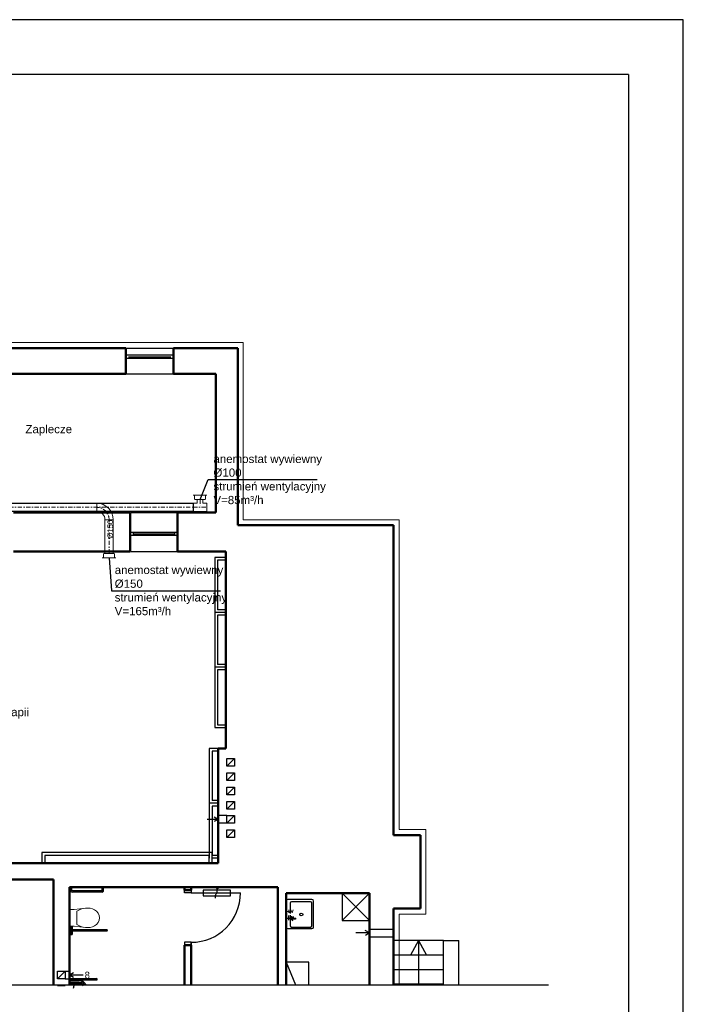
# Model space of a CAD drawing. Header units: millimetres. Extents: x 10990 to 23188, y -38075 to -27370.
# Tile 29 of 29: x 21978 to 23188, y -36900 to -35105. Entities that reach past the tile are written whole.
import ezdxf
from ezdxf.enums import TextEntityAlignment as Align

# ---------------------------------------------------------------- set-up
doc = ezdxf.new("R2010")
doc.units = ezdxf.units.MM
doc.linetypes.add('DASHDOT', pattern=[25.4, 12.7, -6.35, 0, -6.35])
for name, color, linetype, lineweight in [('2DL_PRO_n', 90, 'Continuous', 15), ('2DS_PLS_kan', 30, 'Continuous', 25), ('A13 - ARMATURA', 6, 'Continuous', 15), ('CP_AXISAC', 7, 'DASHDOT', 15), ('Przekrój', 180, 'Continuous', 50), ('SCIANY', 4, 'Continuous', 20)]:
    doc.layers.add(name, color=color, linetype=linetype, lineweight=lineweight)
for name, color, linetype in [('A-Instal-G', 7, 'Continuous'), ('A-KomentNotOdn-T', 3, 'Continuous'), ('Drzwi', 32, 'Continuous'), ('Okna', 40, 'Continuous'), ('Opis drzwi', 42, 'Continuous'), ('Opis okno', 50, 'Continuous'), ('R_urządzenia', 7, 'Continuous'), ('Widokowa', 94, 'Continuous')]:
    doc.layers.add(name, color=color, linetype=linetype)
doc.styles.add('Arial', font='arial.ttf')
doc.styles.add('CP_ATTR', font='ROMANS.SHX')

# ---------------------------------------------------------------- blocks, each defined once
blk = doc.blocks.new('ewrerww')
at = {"layer": 'A13 - ARMATURA', "ltscale": 10}
for p, q in [((548425.3, -144489.9), (548416.3, -144489.9)), ((548416.3, -144520.8), (548416.3, -144489.9)), ((548425.3, -144489.9), (548416.3, -144489.9)), ((548416.3, -144520.8), (548416.3, -144489.9)), ((548446.3, -144487.6), (548425.3, -144489.9)), ((548446.3, -144487.6), (548425.3, -144489.9)), ((548433.9, -144491.1), (548430.2, -144493.2)), ((548433.9, -144491.1), (548430.2, -144493.2)), ((548430.2, -144493.2), (548430.2, -144517.4)), ((548430.2, -144493.2), (548430.2, -144517.4)), ((548437.9, -144489.5), (548433.9, -144491.1)), ((548437.9, -144489.5), (548433.9, -144491.1)), ((548442, -144488.3), (548437.9, -144489.5)), ((548442, -144488.3), (548437.9, -144489.5)), ((548446.3, -144487.6), (548442, -144488.3)), ((548446.3, -144487.6), (548442, -144488.3)), ((548450.5, -144487.4), (548446.3, -144487.6)), ((548450.5, -144487.4), (548446.3, -144487.6)), ((548454.7, -144487.9), (548450.5, -144487.4)), ((548454.7, -144487.9), (548450.5, -144487.4)), ((548458.7, -144488.9), (548454.7, -144487.9)), ((548458.7, -144488.9), (548454.7, -144487.9)), ((548462.6, -144490.5), (548458.7, -144488.9)), ((548462.6, -144490.5), (548458.7, -144488.9)), ((548466.4, -144493.1), (548462.6, -144490.5)), ((548466.4, -144493.1), (548462.6, -144490.5)), ((548469.3, -144496.6), (548466.4, -144493.1)), ((548469.3, -144496.6), (548466.4, -144493.1)), ((548471.2, -144500.8), (548469.3, -144496.6)), ((548471.2, -144500.8), (548469.3, -144496.6)), ((548471.8, -144505.3), (548471.2, -144500.8)), ((548471.8, -144505.3), (548471.2, -144500.8)), ((548425.3, -144520.8), (548416.3, -144520.8)), ((548425.3, -144520.8), (548416.3, -144520.8)), ((548425.3, -144520.8), (548446.3, -144523)), ((548425.3, -144520.8), (548446.3, -144523)), ((548430.2, -144517.4), (548433.9, -144519.5)), ((548430.2, -144517.4), (548433.9, -144519.5)), ((548433.9, -144519.5), (548437.9, -144521.1)), ((548433.9, -144519.5), (548437.9, -144521.1)), ((548458.7, -144521.7), (548462.6, -144520.1)), ((548458.7, -144521.7), (548462.6, -144520.1)), ((548462.6, -144520.1), (548466.4, -144517.5)), ((548462.6, -144520.1), (548466.4, -144517.5)), ((548466.4, -144517.5), (548469.3, -144514)), ((548466.4, -144517.5), (548469.3, -144514)), ((548469.3, -144514), (548471.2, -144509.8)), ((548469.3, -144514), (548471.2, -144509.8)), ((548471.2, -144509.8), (548471.8, -144505.3)), ((548471.2, -144509.8), (548471.8, -144505.3)), ((548437.9, -144521.1), (548442, -144522.3)), ((548437.9, -144521.1), (548442, -144522.3)), ((548442, -144522.3), (548446.3, -144523)), ((548442, -144522.3), (548446.3, -144523)), ((548446.3, -144523), (548450.5, -144523.2)), ((548446.3, -144523), (548450.5, -144523.2)), ((548450.5, -144523.2), (548454.7, -144522.7)), ((548450.5, -144523.2), (548454.7, -144522.7)), ((548454.7, -144522.7), (548458.7, -144521.7)), ((548454.7, -144522.7), (548458.7, -144521.7))]:
    blk.add_line(p, q, dxfattribs=at)
at = {"layer": 'A13 - ARMATURA'}
blk.add_lwpolyline([(548416.3, -144520.8), (548416.3, -144489.9), (548416.3, -144489.9), (548416.3, -144520.8)], close=True, dxfattribs=at)
blk = doc.blocks.new('Zcz')
at = {"color": 4, "linetype": 'Continuous'}
for p, q in [((0, 0), (0, -9)), ((-5, -5), (6, -5))]:
    blk.add_line(p, q, dxfattribs=at)
at = {"color": 1, "linetype": 'Continuous'}
for p, q in [((5, -11), (-6, -14)), ((-6, -14), (4, -15)), ((0, -9), (-4, -11)), ((-4, -11), (5, -11)), ((4, -15), (-3, -17)), ((-3, -17), (1, -18)), ((1, -18), (-2, -21)), ((-2, -21), (-1, -22))]:
    blk.add_line(p, q, dxfattribs=at)
blk = doc.blocks.new('RDLAC025f9mm8ut')
for p, q in [((-1, -0.5), (-1, 0.5)), ((-0.8, 0.5), (0, 0.5)), ((0, 0.625), (0, -0.625)), ((0, -0.5), (-0.8, -0.5))]:
    blk.add_line(p, q)
at = {"linetype": 'ByBlock', "style": 'CP_ATTR', "flags": 9}
for tag, p in [('NAME', (-0.092, -0.018)), ('NUMBER', (-0.092, -0.018)), ('GROUP', (-0.092, -0.018)), ('ARTICLE', (-0.092, -0.019)), ('CHARACTER', (-0.092, -0.019)), ('TEMPERATURE', (-0.092, -0.018)), ('FLOW', (-0.092, -0.018)), ('PRODUCT-TYPE', (-0.092, -0.019)), ('ORDER-NO', (-0.092, -0.019)), ('PRODUCER', (-0.092, -0.019)), ('PN', (-0.091, -0.018)), ('OTHER', (-0.091, -0.018)), ('DN', (-0.091, -0.019)), ('POWER', (-0.091, -0.019)), ('VOLTAGE', (-0.091, -0.019))]:
    blk.add_attdef(tag, text='', height=0.00005, dxfattribs=at).set_placement(p, align=Align.MIDDLE_LEFT)
blk = doc.blocks.new('*U1795')
at = {"ltscale": 0.6}
for p, q in [((15, 22.5), (15, 22.5)), ((15, 22.5), (30, 22.5)), ((30, 22.5), (30, 22.5)), ((0, -7.5), (0, 7.5)), ((0, 7.5), (0, 7.5)), ((0, -7.5), (0, -7.5))]:
    blk.add_line(p, q, dxfattribs=at)
for radius in [30, 15]:
    blk.add_arc((0, 22.5), radius, 270, 0, dxfattribs=at)
at = {"layer": 'CP_AXISAC', "ltscale": 0.6}
blk.add_arc((0, 22.5), 22.5, 270, 0, dxfattribs=at)
at = {"linetype": 'ByBlock', "ltscale": 0.6, "style": 'CP_ATTR', "flags": 9}
for tag in ['NAME', 'PRODUCER', 'PRODUCT-TYPE', 'ARTICLE', 'FLOW', 'OTHER']:
    blk.add_attdef(tag, (0, 0), '', height=0.0001, dxfattribs=at)
blk = doc.blocks.new('*U1814')
at = {"ltscale": 0.6}
for p, q in [((0, -7.5), (0, 7.5)), ((0, 7.5), (0, 7.5)), ((0, 7.5), (7.5, 7.5)), ((7.5, 14), (7.5, 14)), ((7.5, 14), (17.5, 14)), ((7.5, 7.5), (7.5, 14)), ((17.5, 14), (17.5, 14)), ((17.5, 7.5), (17.5, 14)), ((25, 7.5), (17.5, 7.5)), ((25, 7.5), (25, 7.5)), ((25, 7.5), (25, -7.5)), ((0, -7.5), (0, -7.5)), ((0, -7.5), (25, -7.5)), ((25, -7.5), (25, -7.5))]:
    blk.add_line(p, q, dxfattribs=at)
at = {"layer": 'CP_AXISAC', "ltscale": 0.6}
for p, q in [((0, 0), (25, 0)), ((12.5, 14), (12.5, 0))]:
    blk.add_line(p, q, dxfattribs=at)
at = {"linetype": 'ByBlock', "ltscale": 0.6, "style": 'CP_ATTR', "flags": 9}
for tag in ['NAME', 'PRODUCER', 'PRODUCT-TYPE', 'ARTICLE', 'FLOW', 'OTHER']:
    blk.add_attdef(tag, (0, 0), '', height=0.0001, dxfattribs=at)
blk = doc.blocks.new('*U1894')
at = {"ltscale": 0.6}
for p, q in [((0, -7.5), (0, 7.5)), ((0, 7.5), (61.4, 7.5)), ((61.4, 7.5), (61.4, -7.5)), ((61.4, -7.5), (0, -7.5))]:
    blk.add_line(p, q, dxfattribs=at)
at = {"layer": 'CP_AXISAC', "ltscale": 0.6}
blk.add_line((0, 0), (61.4, 0), dxfattribs=at)
at = {"linetype": 'ByBlock', "ltscale": 0.6, "style": 'CP_ATTR', "flags": 9}
for tag in ['NAME', 'PRODUCER', 'PRODUCT-TYPE', 'ARTICLE', 'FLOW', 'OTHER']:
    blk.add_attdef(tag, (0, 0), '', height=0.0001, dxfattribs=at)

msp = doc.modelspace()

# ---------------------------------------------------------------- linework, layer by layer
at = {"ltscale": 0.6}
for p, q in [((21667.9, -35986.3), (22294.5, -35986.3)), ((22294.5, -35986.3), (22294.5, -36001.3)), ((22294.5, -36001.3), (21667.9, -36001.3)), ((17469.3, -36864.2), (22942, -36864.2))]:
    msp.add_line(p, q, dxfattribs=at)
at = {"layer": '2DS_PLS_kan', "lineweight": 25}
for p, q in [((22307, -35979.8), (22321.9, -35943.3)), ((22321.9, -35943.3), (22520.6, -35943.3)), ((22141.2, -36085.7), (22145.8, -36145.8)), ((22145.8, -36145.8), (22344.5, -36145.8))]:
    msp.add_line(p, q, dxfattribs=at)
at = {"layer": 'A-Instal-G'}
for p, q in [((22353.8, -36085.4), (22333.8, -36085.4)), ((22333.8, -36085.4), (22333.8, -36395.4)), ((22353.8, -36090.4), (22338.8, -36090.4)), ((22338.8, -36090.4), (22338.8, -36180.4)), ((22353.8, -36185.4), (22333.8, -36185.4)), ((22353.8, -36185.4), (22333.8, -36185.4)), ((22353.8, -36180.4), (22338.8, -36180.4)), ((22338.8, -36190.4), (22338.8, -36280.4)), ((22353.8, -36190.4), (22338.8, -36190.4)), ((22353.8, -36280.4), (22338.8, -36280.4)), ((22353.8, -36285.4), (22333.8, -36285.4)), ((22353.8, -36285.4), (22333.8, -36285.4)), ((22338.8, -36290.4), (22338.8, -36390.4)), ((22353.8, -36290.4), (22338.8, -36290.4)), ((22338.8, -36390.4), (22353.8, -36390.4)), ((22333.8, -36395.4), (22353.8, -36395.4)), ((22339.8, -36433.4), (22323.8, -36433.4)), ((22323.8, -36433.4), (22323.8, -36633.4)), ((22339.8, -36438.4), (22328.8, -36438.4)), ((22328.8, -36438.4), (22328.8, -36528.4)), ((22339.8, -36533.4), (22323.8, -36533.4)), ((22339.8, -36533.4), (22323.8, -36533.4)), ((22339.8, -36528.4), (22328.8, -36528.4)), ((22339.8, -36538.4), (22328.8, -36538.4)), ((22328.8, -36538.4), (22328.8, -36628.4)), ((22328.8, -36623.4), (22018.8, -36623.4)), ((22018.8, -36623.4), (22018.8, -36643.4)), ((22328.8, -36643.4), (22328.8, -36623.4)), ((22323.8, -36628.4), (22023.8, -36628.4)), ((22023.8, -36628.4), (22023.8, -36643.4)), ((22323.8, -36643.4), (22323.8, -36628.4)), ((22339.8, -36628.4), (22328.8, -36628.4)), ((22339.8, -36633.4), (22328.8, -36633.4)), ((22070.3, -36686.7), (22070.3, -36691.6)), ((22072.8, -36686.7), (22072.8, -36691.6)), ((22127.8, -36692.9), (22074.1, -36692.9)), ((22129.1, -36695.4), (22074.2, -36695.4)), ((22127.8, -36686.7), (22127.8, -36694.1)), ((22130.3, -36686.7), (22130.3, -36694.1)), ((22463.8, -36711.8), (22463.8, -36759)), ((22510.8, -36708.8), (22466.8, -36708.8)), ((22508.3, -36713), (22473.8, -36713)), ((22513.8, -36759), (22513.8, -36711.8)), ((22471.3, -36715.5), (22471.3, -36734.6)), ((22510.8, -36756.5), (22510.8, -36715.5)), ((22471.3, -36737.4), (22471.3, -36756.5)), ((22068.8, -36757.8), (22073.8, -36757.8)), ((22068.8, -36758.8), (22073.8, -36758.8)), ((22071.3, -36758.8), (22071.3, -36771.8)), ((22073.8, -36757.8), (22073.8, -36764)), ((22137, -36764), (22073.8, -36764)), ((22137, -36766.5), (22073.8, -36766.5)), ((22073.8, -36766.5), (22073.8, -36772.8)), ((22466.8, -36762), (22510.8, -36762)), ((22473.8, -36759), (22508.3, -36759)), ((22068.8, -36771.8), (22073.8, -36771.8)), ((22068.8, -36772.8), (22073.8, -36772.8)), ((22069.8, -36864.2), (22069.8, -36856.4)), ((22069.8, -36856.4), (22086.6, -36856.4)), ((22070.1, -36852.9), (22096, -36852.9)), ((22070.1, -36855.4), (22118.5, -36855.4)), ((22096, -36852.9), (22118.5, -36852.9)), ((22070.1, -36859.4), (22091, -36859.4)), ((22070.1, -36861.9), (22091, -36861.9)), ((22076.5, -36870.3), (22076.6, -36870.3)), ((22076.6, -36870.3), (22076.7, -36868.7)), ((22076.7, -36868.7), (22077, -36867.2)), ((22077, -36867.2), (22077.4, -36865.8)), ((22077.4, -36865.8), (22078.1, -36864.5)), ((22078.1, -36864.5), (22078.9, -36863.4)), ((22078.9, -36863.4), (22079.9, -36862.6)), ((22079.9, -36862.6), (22080.9, -36861.9)), ((22080.9, -36861.9), (22082.1, -36861.5)), ((22082.1, -36861.5), (22083.2, -36861.4)), ((22083.2, -36861.4), (22086.6, -36861.4)), ((22092.3, -36863.1), (22092.3, -36864.2)), ((22094.8, -36863.1), (22094.8, -36864.2))]:
    msp.add_line(p, q, dxfattribs=at)
for points in [[(22074.3, -36686.7), (22068.8, -36686.7), (22068.8, -36686.4), (22074.3, -36686.4)], [(22131.8, -36686.7), (22126.3, -36686.7), (22126.3, -36686.4), (22131.8, -36686.4)], [(22068.3, -36772.8), (22068.8, -36772.8), (22068.8, -36757.8), (22068.3, -36757.8)], [(22070.1, -36856.9), (22070.1, -36851.4), (22069.8, -36851.4), (22069.8, -36856.9)], [(22070.1, -36863.4), (22070.1, -36857.8), (22069.8, -36857.8), (22069.8, -36863.4)]]:
    msp.add_lwpolyline(points, close=True, dxfattribs=at)
msp.add_circle((22491.6, -36736.3), 2.63, dxfattribs=at)
for centre, radius, start, end in [((22074.1, -36691.6), 3.75, 180, 270), ((22074.1, -36691.6), 1.25, 180, 270), ((22129.1, -36694.1), 1.25, 180, 0), ((22466.8, -36711.8), 3, 90, 180), ((22473.8, -36715.5), 2.5, 90, 180), ((22508.3, -36715.5), 2.5, 0, 90), ((22510.8, -36711.8), 3, 0, 90), ((22073.8, -36765.3), 1.25, 90, 270), ((22137, -36765.3), 1.25, 270, 90), ((22466.8, -36759), 3, 180, 270), ((22473.8, -36756.5), 2.5, 180, 270), ((22508.3, -36756.5), 2.5, 270, 0), ((22510.8, -36759), 3, 270, 0), ((22086.6, -36870.3), 13.9, 28.4746, 90), ((22118.5, -36854.2), 1.25, 270, 90), ((22086.6, -36870.3), 8.89, 28.4746, 90), ((22091, -36863.1), 3.75, 0, 90), ((22091, -36863.1), 1.25, 0, 90), ((22069.8, -36879.4), 33, 27.2885, 28.4746)]:
    msp.add_arc(centre, radius, start, end, dxfattribs=at)
at = {"layer": 'A-KomentNotOdn-T', "ltscale": 0.6}
for p, q in [((22312.7, -36691.9), (22312.7, -36701.9)), ((22362.7, -36691.9), (22312.7, -36691.9)), ((22338.3, -36686.6), (22336.8, -36689.3)), ((22338.3, -36686.6), (22339.8, -36689.3)), ((22362.7, -36701.9), (22362.7, -36691.9)), ((22312.7, -36701.9), (22362.7, -36701.9)), ((22565.8, -36697.4), (22565.8, -36747.4)), ((22615.8, -36747.4), (22565.8, -36697.4)), ((22565.8, -36747.4), (22615.8, -36697.4)), ((22565.8, -36747.4), (22615.8, -36747.4)), ((22615.8, -36763.1), (22659.8, -36763.1)), ((22615.8, -36777.1), (22659.8, -36777.1)), ((22505.4, -36823.4), (22463.8, -36823.4)), ((22463.8, -36823.4), (22480.9, -36864.2)), ((22505.6, -36864.2), (22505.4, -36823.4))]:
    msp.add_line(p, q, dxfattribs=at)
msp.add_spline([(22335.1, -36706.7), (22334.9, -36704.1), (22335.5, -36699.6), (22337.3, -36697.1), (22338.3, -36691.9), (22338.3, -36686.6)], degree=3, dxfattribs=at)
at = {"layer": 'CP_AXISAC', "ltscale": 0.6}
msp.add_line((21667.9, -35993.8), (22294.5, -35993.8), dxfattribs=at)
at = {"layer": 'Drzwi'}
for p, q in [((22278.8, -36696.9), (22278.8, -36691.9)), ((22290.8, -36691.9), (22290.8, -36696.9)), ((22290.8, -36696.9), (22278.8, -36696.9)), ((22290.8, -36696.9), (22380.8, -36696.9)), ((22705.3, -36783.9), (22690.8, -36810.4)), ((22705.3, -36783.9), (22705.3, -36864.2)), ((22705.3, -36783.9), (22719.8, -36810.4)), ((22750.8, -36864.2), (22750.8, -36783.9)), ((22750.8, -36783.9), (22778.8, -36783.9)), ((22778.8, -36864.2), (22778.8, -36783.9)), ((22290.8, -36786.9), (22278.8, -36786.9)), ((22278.8, -36786.9), (22278.8, -36791.9)), ((22278.8, -36796.9), (22278.8, -36791.9)), ((22290.8, -36786.9), (22290.8, -36791.9)), ((22290.8, -36791.9), (22290.8, -36786.9))]:
    msp.add_line(p, q, dxfattribs=at)
msp.add_arc((22290.8, -36696.9), 90, 270, 0, dxfattribs=at)
at = {"layer": 'Okna'}
for p, q in [((22265.8, -36039.4), (22179.8, -36039.4)), ((22179.8, -36044.4), (22265.8, -36044.4)), ((22184.8, -36039.4), (22184.8, -36044.4)), ((22184.8, -36041.9), (22260.8, -36041.9)), ((22260.8, -36044.4), (22260.8, -36039.4))]:
    msp.add_line(p, q, dxfattribs=at)
at = {"layer": 'Opis drzwi'}
for p, q in [((22615.8, -36769.8), (22608.2, -36765.6)), ((22615.8, -36769.8), (22590.8, -36769.8)), ((22615.8, -36769.8), (22608.3, -36774.2)), ((22068.8, -36846.4), (22076.3, -36842)), ((22068.8, -36846.4), (22076.3, -36850.7)), ((22068.8, -36846.4), (22093.8, -36846.4))]:
    msp.add_line(p, q, dxfattribs=at)
at = {"layer": 'Opis okno'}
for p, q in [((22258.8, -35716.4), (22171.8, -35716.4)), ((22258.8, -35722.4), (22171.8, -35722.4)), ((22176.8, -35719.4), (22253.8, -35719.4))]:
    msp.add_line(p, q, dxfattribs=at)
at = {"layer": 'Przekrój', "lineweight": 20}
for p, q in [((21170.8, -35693.4), (22385.8, -35693.4)), ((22385.8, -35693.4), (22385.8, -36016.4)), ((22385.8, -36016.4), (22669.8, -36016.4)), ((22669.8, -36016.4), (22669.8, -36581.4)), ((22669.8, -36581.4), (22718.8, -36581.4)), ((22718.8, -36581.4), (22718.8, -36735.4)), ((22718.8, -36735.4), (22669.8, -36735.4)), ((22669.8, -36735.4), (22669.8, -36864.2))]:
    msp.add_line(p, q, dxfattribs=at)
at = {"layer": 'Przekrój'}
for p, q in [((21956.8, -35703.4), (22171.8, -35703.4)), ((22171.8, -35750.4), (22171.8, -35703.4)), ((22258.8, -35703.4), (22375.8, -35703.4)), ((22258.8, -35750.4), (22258.8, -35703.4)), ((22375.8, -35703.4), (22375.8, -36026.4)), ((22171.8, -35750.4), (21956.8, -35750.4)), ((22335.8, -35750.4), (22258.8, -35750.4)), ((22335.8, -36003.4), (22335.8, -35750.4)), ((21966.8, -36003.4), (22179.8, -36003.4)), ((22179.8, -36074.4), (22179.8, -36003.4)), ((22179.8, -36003.4), (22179.8, -36074.4)), ((22265.8, -36003.4), (22265.8, -36074.4)), ((22265.8, -36003.4), (22335.8, -36003.4)), ((22265.8, -36074.4), (22265.8, -36003.4)), ((22375.8, -36026.4), (22659.8, -36026.4)), ((22659.8, -36026.4), (22659.8, -36591.4)), ((22265.8, -36074.4), (22265.8, -36044.4)), ((21966.8, -36074.4), (22179.8, -36074.4)), ((22265.8, -36074.4), (22353.8, -36074.4)), ((22353.8, -36074.4), (22353.8, -36433.4)), ((22353.8, -36433.4), (22339.8, -36433.4)), ((22339.8, -36433.4), (22339.8, -36642.4)), ((22659.8, -36591.4), (22708.8, -36591.4)), ((22708.8, -36591.4), (22708.8, -36725.4)), ((22339.8, -36642.4), (21685.8, -36642.4)), ((21680.8, -36672.4), (22039.8, -36672.4)), ((22039.8, -36864.2), (22039.8, -36672.4)), ((22039.8, -36706.4), (22039.8, -36672.4)), ((22068.8, -36864.2), (22068.8, -36686.4)), ((22068.8, -36686.4), (22337.8, -36686.4)), ((22068.8, -36864.2), (22068.8, -36686.4)), ((22278.8, -36691.9), (22278.8, -36686.4)), ((22290.8, -36691.9), (22278.8, -36691.9)), ((22290.8, -36691.9), (22290.8, -36686.4)), ((22448.8, -36686.4), (22337.8, -36686.4)), ((22448.8, -36697.4), (22448.8, -36686.4)), ((22448.8, -36697.4), (22448.8, -36864.2)), ((22463.8, -36852.4), (22463.8, -36697.4)), ((22463.8, -36697.4), (22615.8, -36697.4)), ((22463.8, -36864.2), (22463.8, -36697.4)), ((22615.8, -36697.4), (22615.8, -36865.4)), ((22708.8, -36725.4), (22659.8, -36725.4)), ((22659.8, -36725.4), (22659.8, -36864.2)), ((22708.8, -36725.4), (22659.8, -36725.4)), ((22659.8, -36725.4), (22659.8, -36864.2)), ((22278.8, -36791.9), (22278.8, -36864.2)), ((22290.8, -36791.9), (22278.8, -36791.9)), ((22290.8, -36791.9), (22290.8, -36864.2)), ((22448.8, -36864.2), (22448.8, -36824.4)), ((22463.8, -36852.4), (22463.8, -36824.4))]:
    msp.add_line(p, q, dxfattribs=at)
at = {"layer": 'SCIANY', "ltscale": 0.5}
for p, q in [((22464.7, -36730.5), (22469.7, -36730.5)), ((22469.1, -36733), (22469.1, -36728)), ((22469.7, -36730.5), (22470.5, -36733)), ((22470.5, -36733), (22472.6, -36728)), ((22474.8, -36733), (22472.6, -36728)), ((22474.8, -36733), (22476.9, -36728))]:
    msp.add_line(p, q, dxfattribs=at)
at = {"layer": 'Widokowa', "color": 7}
for p, q in [((23187.9, -35104.7), (16887.9, -35104.7)), ((23187.9, -38074.7), (23187.9, -35104.7)), ((23087.9, -35204.7), (17237.9, -35204.7)), ((23087.9, -35204.7), (23087.9, -37974.7))]:
    msp.add_line(p, q, dxfattribs=at)
at = {"layer": 'Widokowa'}
for p, q in [((22171.8, -35703.4), (22258.8, -35703.4)), ((22171.8, -35750.4), (22258.8, -35750.4)), ((22180.8, -36003.4), (22265.8, -36003.4)), ((22180.8, -36074.4), (22265.8, -36074.4)), ((22355.8, -36451.9), (22369.8, -36451.9)), ((22355.8, -36465.9), (22355.8, -36451.9)), ((22355.8, -36465.9), (22369.8, -36451.9)), ((22369.8, -36451.9), (22369.8, -36465.9)), ((22369.8, -36465.9), (22355.8, -36465.9)), ((22355.8, -36477.9), (22369.8, -36477.9)), ((22355.8, -36491.9), (22355.8, -36477.9)), ((22355.8, -36491.9), (22369.8, -36477.9)), ((22369.8, -36477.9), (22369.8, -36491.9)), ((22369.8, -36491.9), (22355.8, -36491.9)), ((22355.8, -36503.9), (22369.8, -36503.9)), ((22355.8, -36517.9), (22355.8, -36503.9)), ((22355.8, -36517.9), (22369.8, -36503.9)), ((22369.8, -36503.9), (22369.8, -36517.9)), ((22369.8, -36517.9), (22355.8, -36517.9)), ((22355.8, -36529.9), (22369.8, -36529.9)), ((22355.8, -36543.9), (22355.8, -36529.9)), ((22355.8, -36543.9), (22369.8, -36529.9)), ((22369.8, -36529.9), (22369.8, -36543.9)), ((22369.8, -36543.9), (22355.8, -36543.9)), ((22339.8, -36562.9), (22319.8, -36562.9)), ((22339.8, -36562.9), (22333, -36559)), ((22339.8, -36562.9), (22333, -36566.8)), ((22355.8, -36555.9), (22339.8, -36555.9)), ((22355.8, -36569.9), (22339.8, -36569.9)), ((22355.8, -36555.9), (22369.8, -36555.9)), ((22355.8, -36569.9), (22355.8, -36555.9)), ((22355.8, -36569.9), (22369.8, -36555.9)), ((22369.8, -36569.9), (22355.8, -36569.9)), ((22369.8, -36555.9), (22369.8, -36569.9)), ((22355.8, -36581.9), (22369.8, -36581.9)), ((22355.8, -36595.9), (22355.8, -36581.9)), ((22355.8, -36595.9), (22369.8, -36581.9)), ((22369.8, -36581.9), (22369.8, -36595.9)), ((22369.8, -36595.9), (22355.8, -36595.9)), ((22750.8, -36783.9), (22659.8, -36783.9)), ((22750.8, -36810.4), (22659.8, -36810.4)), ((22046.9, -36839.4), (22060.9, -36839.4)), ((22046.9, -36853.4), (22046.9, -36839.4)), ((22046.9, -36853.4), (22060.9, -36839.4)), ((22060.9, -36839.4), (22060.9, -36853.4)), ((22060.9, -36839.4), (22068.8, -36839.4)), ((22750.8, -36836.9), (22659.8, -36836.9)), ((22060.9, -36853.4), (22046.9, -36853.4)), ((22060.9, -36853.4), (22068.8, -36853.4)), ((22046.9, -36865.4), (22060.9, -36865.4)), ((22750.8, -36863.4), (22659.8, -36863.4))]:
    msp.add_line(p, q, dxfattribs=at)

# ---------------------------------------------------------------- block references
at = {"layer": '2DL_PRO_n', "xscale": 8, "yscale": 20, "zscale": 20}
for p, rotation in [((22307, -35971.8), 89.99999999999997), ((22141.2, -36085.7), 270)]:
    msp.add_blockref('RDLAC025f9mm8ut', p, dxfattribs=dict(at, rotation=rotation))
at = {"layer": '2DL_PRO_n', "zscale": 15, "rotation": 90}
msp.add_blockref('*U1795', (22141.2, -36016.3), dxfattribs=at)
at = {"layer": '2DL_PRO_n', "zscale": 15}
msp.add_blockref('*U1814', (22294.5, -35993.8), dxfattribs=at)
at = {"layer": '2DL_PRO_n', "rotation": 90}
msp.add_blockref('*U1894', (22141.2, -36077.7), dxfattribs=at)
at = {"layer": 'A-Instal-G', "xscale": -1, "rotation": 180.0000508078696}
msp.add_blockref('ewrerww', (-526347.9, -181248.1), dxfattribs=at)
at = {"layer": 'R_urządzenia', "ltscale": 50, "xscale": 0.7874015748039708, "yscale": 0.7874015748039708, "zscale": 0.7874015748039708, "rotation": 90.06428505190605}
msp.add_blockref('Zcz', (22464.7, -36742.9), dxfattribs=at)

# ---------------------------------------------------------------- texts
at = {"layer": '2DS_PLS_kan', "style": 'Arial'}
for s, p in [('Zaplecze', (21988.7, -35858.7, 0)), ('Sala kinezyterapii', (21831.1, -36374.6, 0))]:
    msp.add_text(s, height=15, dxfattribs=at).set_placement(p)
msp.add_text('%%C150', height=10, rotation=90, dxfattribs=at).set_placement((22148.2, -36050.8, 0))
at = {"layer": '2DS_PLS_kan', "char_height": 15, "width": 218.26, "attachment_point": 4, "style": 'Arial'}
for s, insert in [('anemostat wywiewny %%C100 \\Pstrumień wentylacyjny V=85m³/h', (22331.4, -35943.1)), ('anemostat wywiewny %%C150 \\Pstrumień wentylacyjny V=165m³/h', (22151.4, -36145.6))]:
    msp.add_mtext(s, dxfattribs=dict(at, insert=insert))
at = {"layer": 'A-KomentNotOdn-T', "ltscale": 0.6, "insert": (22096.8, -36840.4), "char_height": 12.5, "attachment_point": 1}
msp.add_mtext('8', dxfattribs=at)

doc.saveas('drawing.dxf')
